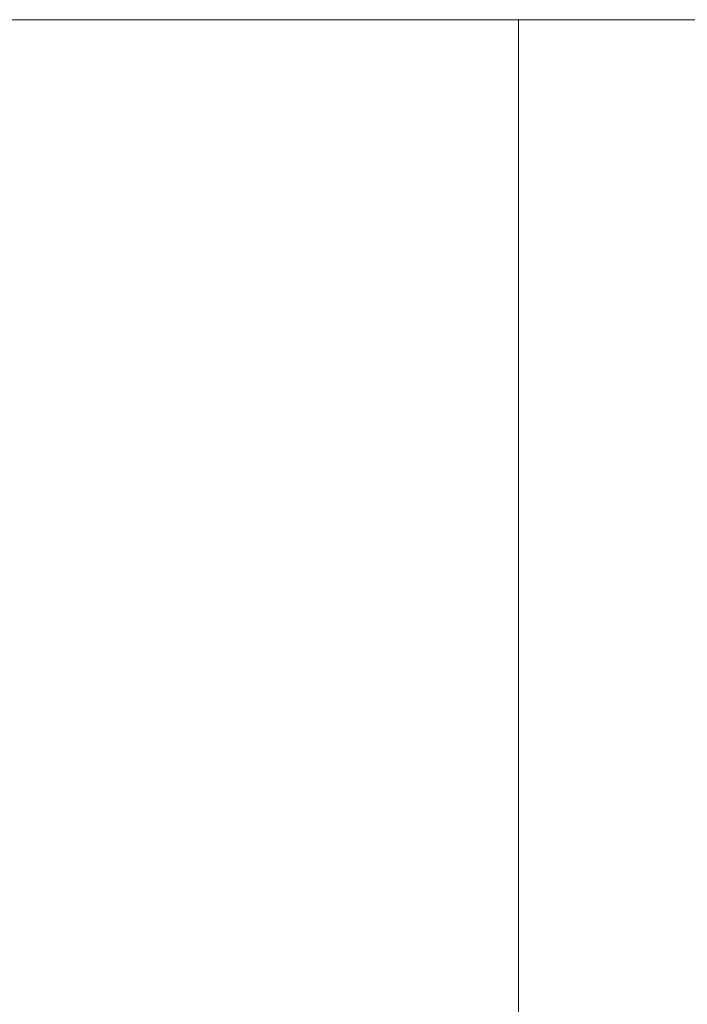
# Model space of a CAD drawing. Extents: x 5066 to 9756, y -2696 to -1109.
# Tile 86 of 248: x 9374.75449 to 9374.76281, y -2578.96171 to -2578.94944. Entities that reach past the tile are written whole.
import ezdxf

# ---------------------------------------------------------------- set-up
doc = ezdxf.new("R2010")
doc.units = 0
doc.header["$MEASUREMENT"] = 0
doc.layers.add('EL-Quadro de medição', color=9, linetype='CONTINUOUS', lineweight=18)

msp = doc.modelspace()

# ---------------------------------------------------------------- linework, layer by layer
at = {"layer": 'EL-Quadro de medição'}
for p, q in [((9375.180709, -2578.949443), (9374.700709, -2578.949443)), ((9374.700709, -2578.949443), (9375.180709, -2578.949443)), ((9374.740709, -2578.949443), (9374.760709, -2578.949443)), ((9374.760709, -2578.949443), (9374.740709, -2578.949443)), ((9374.760709, -2578.949443), (9374.760709, -2578.973254)), ((9374.760709, -2578.973254), (9374.760709, -2578.949443))]:
    msp.add_line(p, q, dxfattribs=at)

doc.saveas('drawing.dxf')
